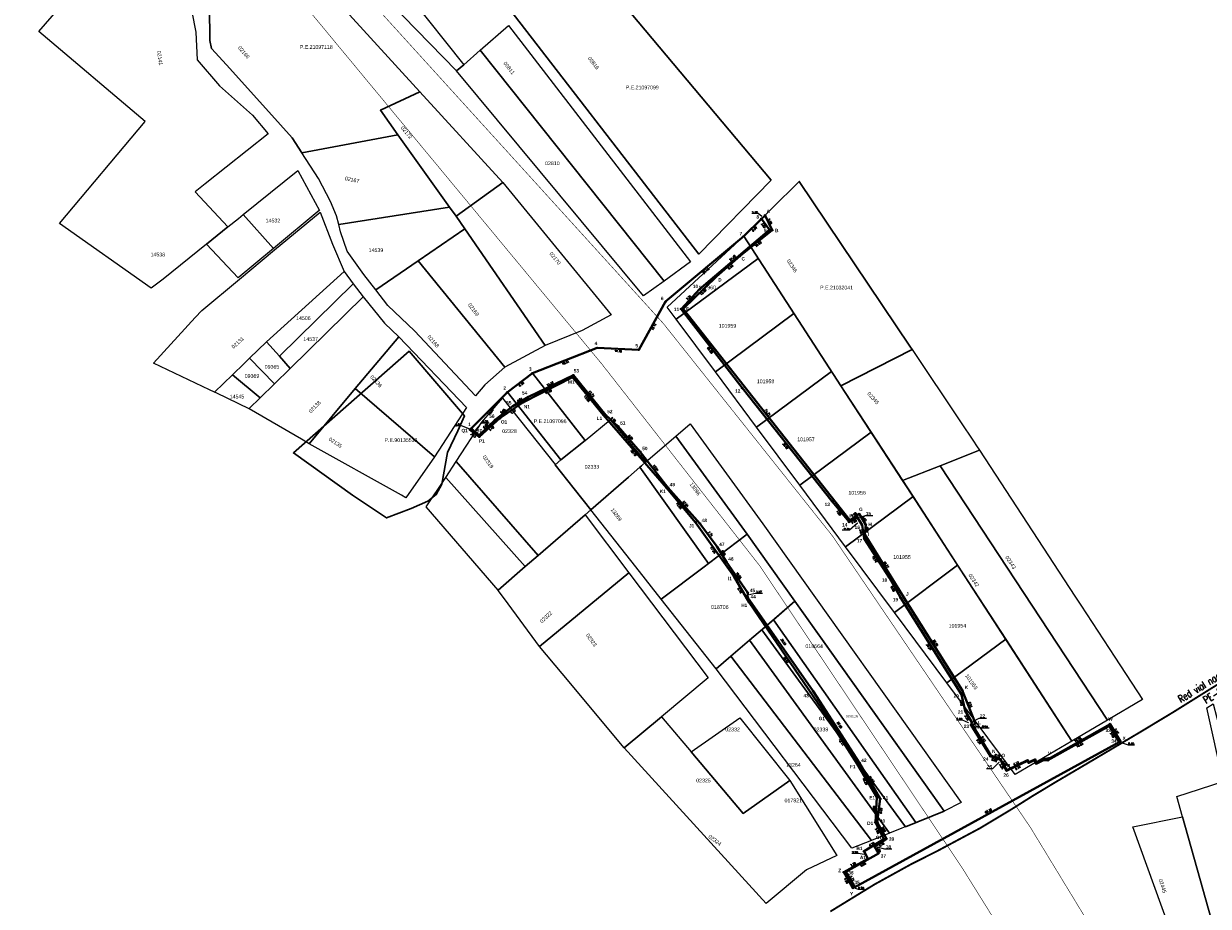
# Model space of a CAD drawing. Header units: metres. Extents: x 347609 to 404409, y 8548087 to 8605413.
# Tile 17 of 46: x 373692 to 374008, y 8561975 to 8562211. Entities that reach past the tile are written whole.
import ezdxf
from ezdxf import colors
from ezdxf.entities.mleader import LeaderData, LeaderLine
from ezdxf.enums import TextEntityAlignment as Align
from ezdxf.math import Vec2, Vec3

# ---------------------------------------------------------------- set-up
doc = ezdxf.new("R2010")
doc.units = ezdxf.units.M
doc.linetypes.add('ACAD_ISO02W100', pattern=[15, 12, -3])
for name, color, linetype in [('00_TEXTO', 7, 'Continuous'), ('manzanas', 2, 'Continuous'), ('Predios Rurales', 90, 'Continuous'), ('VERTICES', 244, 'Continuous'), ('ZR_LIMA_PSAD56_A_WGS84', 210, 'Continuous')]:
    doc.layers.add(name, color=color, linetype=linetype)
for name, color, linetype, lineweight in [('02. FAJA MARGINAL', 5, 'ACAD_ISO02W100', 0), ('DISTANCIA', 7, 'Continuous', 9), ('Red vial nacional', 242, 'Continuous', 40)]:
    doc.layers.add(name, color=color, linetype=linetype, lineweight=lineweight)
doc.layers.add('LIMITES CONSTRUCTIVO 2', color=40, linetype='Continuous', true_color=0xffbf00)
doc.layers.add('Predios Rurales Nombres', color=7, linetype='Continuous', true_color=0xffffff)
doc.styles.add('ARIAL', font='arial.ttf')
doc.styles.add('MtXpl_MS_Shell_Dlg_2', font='txt')
doc.styles.add('ROMANS', font='romans.shx')
doc.styles.add('ROMANS-SP', font='romans.shx', dxfattribs={"width": 0.75})
doc.styles.get("Standard").update_dxf_attribs({"font": 'simplex.shx'})
doc.styles.add('VERTICES', font='sanssb__.ttf')

# ---------------------------------------------------------------- blocks, each defined once
blk = doc.blocks.new('A$C5f0915c5')
at = {"layer": 'VERTICES', "color": 6}
for centre in [(373889.05, 8562158.68), (373890.01, 8562159.59), (373891.93, 8562155.63), (373884.3, 8562154), (373883.34, 8562148.76), (373877.03, 8562143.33), (373863.47, 8562136.59), (373868.17, 8562134.67), (373845.23, 8562124.25), (373856.32, 8562123.73), (373827.99, 8562117.53), (373838.65, 8562116.45), (373821.31, 8562112.45), (373825.48, 8562109.69), (373819.3, 8562105.49), (373846.88, 8562106.39), (373811.33, 8562102.43), (373811.69, 8562102.78), (373813.82, 8562100.53), (373863.74, 8562086.9), (373915.05, 8562079.97), (373871.48, 8562077.72), (373912.56, 8562078.32), (373916.83, 8562077.05), (373916.58, 8562074.46), (373881.69, 8562063.43), (373926.99, 8562057.71), (373885.78, 8562056.37), (373942.57, 8562032.95), (373906.44, 8562026.07), (373945.32, 8562023.63), (373946.13, 8562024.1), (373981.94, 8562023.96), (373984.41, 8562019.11), (373984.71, 8562019.3), (373914.58, 8562013.34), (373950.16, 8562015.54), (373952.75, 8562014.6), (373959.99, 8562014.3), (373960.27, 8562013.76), (373961.94, 8562014.5), (373962.45, 8562013.61), (373964.22, 8562014.56), (373966.06, 8562014.91), (373954.42, 8562011.64), (373919.83, 8562004.5), (373919.41, 8561997.71), (373921.68, 8561993.26), (373916.38, 8561990.03), (373917.42, 8561988.06), (373910.96, 8561984.46), (373913.41, 8561980.23), (373913.94, 8561980.49)]:
    blk.add_circle(centre, 0.2, dxfattribs=at)
at = {"layer": 'DISTANCIA', "style": 'ROMANS'}
for s, p in [('1.32', (373887.25, 8562160.41)), ('0.50', (373808.23, 8562103.72)), ('0.94', (373948.59, 8562023.25)), ('0.35', (373987.57, 8562018.71)), ('2.23', (373913.97, 8561989.75)), ('0.59', (373915.57, 8561980.2))]:
    blk.add_text(s, height=0.5, dxfattribs=at).set_placement(p, align=Align.MIDDLE)
for s, rotation, p in [('4.40', 295.8815, (373891.36, 8562158.02)), ('11.00', 38.6712, (373888.22, 8562151.89)), ('8.33', 40.6638, (373880.79, 8562145.81)), ('12.39', 44.3563, (373873.47, 8562139.09)), ('14.80', 27.1743, (373832.24, 8562112.56)), ('13.00', 309.2758, (373842.5, 8562110.78)), ('7.47', 34.2336, (373822.85, 8562107.25)), ('71.74', 308.2299, (373890.68, 8562107.04)), ('3.13', 322.6231, (373812.24, 8562100.95)), ('7.40', 42.129, (373817.1, 8562102.71)), ('25.78', 310.8641, (373854.96, 8562096.25)), ('12.00', 310.1018, (373867.03, 8562082.15)), ('2.99', 33.7263, (373913.71, 8562079.85)), ('3.43', 301.3197, (373916.46, 8562078.73)), ('2.60', 84.5258, (373917.21, 8562075.7)), ('17.56', 305.549, (373876.09, 8562070.34)), ('19.72', 301.8748, (373922.26, 8562066.48)), ('8.16', 300.1401, (373883.27, 8562059.58)), ('29.26', 302.1802, (373935.41, 8562045.59)), ('36.67', 304.2776, (373895.55, 8562041.02)), ('9.54', 291.9127, (373944.71, 8562029.13)), ('5.42', 300.727, (373983.69, 8562022.03)), ('15.11', 302.5871, (373910.31, 8562019.06)), ('9.43', 302.5324, (373948.2, 8562019.96)), ('18.28', 29.6501, (373973.36, 8562019.76)), ('2.76', 343.0397, (373951.92, 8562015.55)), ('3.39', 299.4099, (373954, 8562013.53)), ('6.17', 25.4994, (373956.95, 8562013.45)), ('10.28', 300.731, (373916.67, 8562008.65)), ('6.80', 86.4423, (373919.04, 8562001.33)), ('5.00', 296.9823, (373919.91, 8561995.47)), ('6.20', 31.3422, (373918.43, 8561991.92)), ('7.39', 29.1463, (373913.45, 8561986.58)), ('4.88', 300.1538, (373911.63, 8561982.15))]:
    blk.add_text(s, height=0.5, rotation=rotation, dxfattribs=at).set_placement(p, align=Align.MIDDLE)
at = {"layer": 'VERTICES', "style": 'VERTICES'}
for s, p in [('A', (373890.84, 8562160.63)), ('B', (373893.12, 8562155.55)), ('C', (373884.19, 8562148)), ('D', (373877.97, 8562142.4)), ('E', (373869.32, 8562134.62)), ('M1', (373838.37, 8562115.15)), ('N1', (373826.52, 8562108.58)), ('O1', (373820.41, 8562104.53)), ('L1', (373845.85, 8562105.51)), ('Q1', (373809.92, 8562102.1)), ('P1', (373814.5, 8562099.44)), ('K1', (373862.74, 8562086.01)), ('F', (373912.84, 8562079.46)), ('G', (373915.52, 8562081.2)), ('J1', (373870.43, 8562076.81)), ('H', (373918, 8562077.18)), ('I', (373917.6, 8562074.54)), ('I1', (373880.65, 8562062.77)), ('J', (373927.9, 8562058.62)), ('H1', (373884.45, 8562055.65)), ('K', (373943.66, 8562033.71)), ('G1', (373905.14, 8562025.44)), ('W', (373982.08, 8562025.28)), ('M', (373946.47, 8562023.17)), ('L', (373947.12, 8562024.36)), ('X', (373985.71, 8562020.18)), ('N', (373950.95, 8562016.68)), ('O', (373953.49, 8562015.59)), ('V', (373965.82, 8562016.14)), ('F1', (373913.39, 8562012.61)), ('P', (373954.92, 8562012.86)), ('E1', (373918.54, 8562004.3)), ('D1', (373918.01, 8561997.5)), ('C1', (373920.34, 8561993.73)), ('B1', (373915.15, 8561990.79)), ('A1', (373916.08, 8561988.41)), ('Z', (373909.89, 8561984.91)), ('Y', (373913.06, 8561978.7))]:
    blk.add_text(s, height=0.9, dxfattribs=at).set_placement(p, align=Align.MIDDLE)
at = {"layer": '00_TEXTO', "color": 0, "lineweight": 9}
ml = blk.add_multileader_mtext('Standard', dxfattribs=at)
ml.set_content('')
ml.set_leader_properties()
ml.build(insert=Vec2(0, 0))
ml.multileader.update_dxf_attribs({"text_right_attachment_type": 6, "dogleg_length": 3, "arrow_head_size": 0.3})
ctx = ml.context
ctx.base_point, ctx.char_height, ctx.arrow_head_size, ctx.landing_gap_size, ctx.plane_origin = Vec3(373886.46, 8562160.06), 0.009, 0.3, 0.0045, Vec3(373888.53, 8562152.7)
ctx.right_attachment, ctx.text_align_type = 6, 2
notes = []
notes.append((ctx, [(0, (1, 1, 0), (373888.15, 8562160.07), (-1, 0), 1.68, [(0, [(373889.36, 8562159.09)], 0, [])])]))
ctx.mtext.insert, ctx.mtext.text_direction, ctx.mtext.rotation, ctx.mtext.alignment, ctx.mtext.flow_direction = Vec3(373886.47, 8562160.06), Vec3(-1, 0), 3.141593, 3, 5
ml = blk.add_multileader_mtext('Standard', dxfattribs=at)
ml.set_content('')
ml.set_leader_properties()
ml.build(insert=Vec2(0, 0))
ml.multileader.update_dxf_attribs({"text_right_attachment_type": 6, "dogleg_length": 3, "arrow_head_size": 0.3})
ctx = ml.context
ctx.base_point, ctx.char_height, ctx.arrow_head_size, ctx.landing_gap_size, ctx.plane_origin = Vec3(373807.38, 8562103.42), 0.009, 0.3, 0.0045, Vec3(373810.56, 8562096.21)
ctx.right_attachment, ctx.text_align_type = 6, 2
notes.append((ctx, [(0, (1, 1, 0), (373809.07, 8562103.43), (-1, 0), 1.68, [(0, [(373811.39, 8562102.6)], 0, [])])]))
ctx.mtext.insert, ctx.mtext.text_direction, ctx.mtext.rotation, ctx.mtext.alignment, ctx.mtext.flow_direction = Vec3(373807.39, 8562103.42), Vec3(-1, 0), 3.141593, 3, 5
ml = blk.add_multileader_mtext('Standard', dxfattribs=at)
ml.set_content('')
ml.set_leader_properties()
ml.build(insert=Vec2(0, 0))
ml.multileader.update_dxf_attribs({"text_right_attachment_type": 6, "dogleg_length": 3, "arrow_head_size": 0.3})
ctx = ml.context
ctx.base_point, ctx.char_height, ctx.arrow_head_size, ctx.landing_gap_size, ctx.plane_origin = Vec3(373949.74, 8562022.94), 0.009, 0.3, 0.0045, Vec3(373944.79, 8562017.29)
ctx.right_attachment = 6
notes.append((ctx, [(1, (1, 1, 0), (373947.79, 8562022.94), (1, 0), 1.95, [(0, [(373945.62, 8562023.68)], 0, [])])]))
ctx.mtext.insert, ctx.mtext.text_direction, ctx.mtext.rotation, ctx.mtext.flow_direction = Vec3(373949.75, 8562022.94), Vec3(-1, 0), 3.141593, 5
ml = blk.add_multileader_mtext('Standard', dxfattribs=at)
ml.set_content('')
ml.set_leader_properties()
ml.build(insert=Vec2(0, 0))
ml.multileader.update_dxf_attribs({"text_right_attachment_type": 6, "dogleg_length": 3, "arrow_head_size": 0.3})
ctx = ml.context
ctx.base_point, ctx.char_height, ctx.arrow_head_size, ctx.landing_gap_size, ctx.plane_origin = Vec3(373988.46, 8562018.41), 0.009, 0.3, 0.0045, Vec3(373983.77, 8562012.76)
ctx.right_attachment = 6
notes.append((ctx, [(1, (1, 1, 0), (373986.78, 8562018.41), (1, 0), 1.68, [(0, [(373984.61, 8562019.15)], 0, [])])]))
ctx.mtext.insert, ctx.mtext.text_direction, ctx.mtext.rotation, ctx.mtext.flow_direction = Vec3(373988.46, 8562018.41), Vec3(-1, 0), 3.141593, 5
ml = blk.add_multileader_mtext('Standard', dxfattribs=at)
ml.set_content('')
ml.set_leader_properties()
ml.build(insert=Vec2(0, 0))
ml.multileader.update_dxf_attribs({"text_right_attachment_type": 6, "dogleg_length": 3, "arrow_head_size": 0.3})
ctx = ml.context
ctx.base_point, ctx.char_height, ctx.arrow_head_size, ctx.landing_gap_size, ctx.plane_origin = Vec3(373913.12, 8561989.41), 0.009, 0.3, 0.0045, Vec3(373915.61, 8561982.77)
ctx.right_attachment, ctx.text_align_type = 6, 2
notes.append((ctx, [(0, (1, 1, 0), (373914.81, 8561989.42), (-1, 0), 1.68, [(0, [(373916.7, 8561989.14)], 0, [])])]))
ctx.mtext.insert, ctx.mtext.text_direction, ctx.mtext.rotation, ctx.mtext.alignment, ctx.mtext.flow_direction = Vec3(373913.12, 8561989.41), Vec3(-1, 0), 3.141593, 3, 5
ml = blk.add_multileader_mtext('Standard', dxfattribs=at)
ml.set_content('')
ml.set_leader_properties()
ml.build(insert=Vec2(0, 0))
ml.multileader.update_dxf_attribs({"text_right_attachment_type": 6, "dogleg_length": 3, "arrow_head_size": 0.3})
ctx = ml.context
ctx.base_point, ctx.char_height, ctx.arrow_head_size, ctx.landing_gap_size, ctx.plane_origin = Vec3(373916.46, 8561979.9), 0.009, 0.3, 0.0045, Vec3(373911.77, 8561974.25)
ctx.right_attachment = 6
notes.append((ctx, [(1, (1, 1, 0), (373914.78, 8561979.9), (1, 0), 1.68, [(0, [(373913.74, 8561980.3)], 0, [])])]))
ctx.mtext.insert, ctx.mtext.text_direction, ctx.mtext.rotation, ctx.mtext.flow_direction = Vec3(373916.46, 8561979.89), Vec3(-1, 0), 3.141593, 5
for ctx, leaders in notes:
    for number, flags, end, landing, length, lines in leaders:
        leader = LeaderData()
        leader.index, (leader.has_last_leader_line, leader.has_dogleg_vector, leader.attachment_direction) = number, flags
        leader.last_leader_point, leader.dogleg_vector, leader.dogleg_length = Vec3(end), Vec3(landing), length
        for number, points, colour, breaks in lines:
            line = LeaderLine()
            line.index, line.vertices, line.color, line.breaks = number, Vec3.list(points), colors.encode_raw_color(colour), breaks
            leader.lines.append(line)
        ctx.leaders.append(leader)

msp = doc.modelspace()

# ---------------------------------------------------------------- linework, layer by layer
at = {"layer": '02. FAJA MARGINAL', "color": 5, "true_color": 0x0000ff, "const_width": 0.15}
for points in [[(373696.32, 8562324.98), (373784.82, 8562216.74), (373862.86, 8562130.79), (373907.95, 8562074.13), (373960.75, 8561996.35), (374023.52, 8561893.19), (374126.54, 8561754.59), (374173.6, 8561585.97), (374202.08, 8561499.92), (374240.17, 8561401.95), (374277.6, 8561280.19), (374325.11, 8561183.09), (374358.83, 8561043.57), (374419.95, 8560902.47), (374526.7, 8560881.67), (374634.93, 8560876.84), (374729.39, 8560845.9), (374825.05, 8560818.75), (374868.52, 8560793.9), (374891.75, 8560717)], [(373681.58, 8562311.93), (373754.15, 8562231.46), (373846.39, 8562120.08), (373888.58, 8562066.14), (373942.51, 8561985.65), (374020.69, 8561860), (374098.04, 8561752.74), (374120.11, 8561652.14), (374147.6, 8561511.92), (374187.47, 8561414.09), (374238.46, 8561238.08), (374274.46, 8561177.07), (374292.49, 8561039.05), (374350.54, 8560953.9), (374340.45, 8560881.04), (374396.08, 8560847.4), (374523.7, 8560835.67), (374664.05, 8560804.4), (374723.68, 8560775.66), (374805.5, 8560775.88), (374828.41, 8560707.02)]]:
    msp.add_lwpolyline(points, dxfattribs=at)
at = {"layer": 'LIMITES CONSTRUCTIVO 2', "lineweight": 40, "ltscale": 30, "flags": 128}
msp.add_lwpolyline([(373890.01, 8562159.59), (373889.05, 8562158.68), (373884.3, 8562154), (373863.47, 8562136.59), (373856.32, 8562123.73), (373845.23, 8562124.25), (373827.99, 8562117.53), (373821.31, 8562112.45), (373811.69, 8562102.78), (373811.33, 8562102.43), (373813.82, 8562100.53), (373819.3, 8562105.49), (373825.48, 8562109.69), (373838.65, 8562116.45), (373846.88, 8562106.39), (373863.74, 8562086.9), (373871.48, 8562077.72), (373881.69, 8562063.43), (373885.78, 8562056.37), (373906.44, 8562026.07), (373914.58, 8562013.34), (373919.83, 8562004.5), (373919.41, 8561997.71), (373921.68, 8561993.26), (373916.38, 8561990.03), (373917.42, 8561988.06), (373910.96, 8561984.46), (373913.41, 8561980.23), (373913.94, 8561980.49), (373984.41, 8562019.11), (373984.71, 8562019.3), (373981.94, 8562023.96), (373966.06, 8562014.91), (373964.22, 8562014.56), (373962.45, 8562013.61), (373961.94, 8562014.5), (373960.27, 8562013.76), (373959.99, 8562014.3), (373954.42, 8562011.64), (373952.75, 8562014.6), (373950.16, 8562015.54), (373945.32, 8562023.63), (373946.13, 8562024.1), (373942.57, 8562032.95), (373926.99, 8562057.71), (373916.58, 8562074.46), (373916.83, 8562077.05), (373915.05, 8562079.97), (373912.56, 8562078.32), (373868.17, 8562134.67), (373877.03, 8562143.33), (373883.34, 8562148.76), (373891.93, 8562155.63)], close=True, dxfattribs=at)
at = {"layer": 'LIMITES CONSTRUCTIVO 2', "color": 144, "lineweight": 40, "ltscale": 30, "flags": 128}
msp.add_lwpolyline([(373811.69, 8562102.78), (373821.31, 8562112.45), (373827.99, 8562117.53), (373845.23, 8562124.25), (373856.32, 8562123.73), (373863.47, 8562136.59), (373884.3, 8562154), (373889.05, 8562158.68), (373891.15, 8562155.7), (373872.55, 8562139.88), (373867.62, 8562134.62), (373883.9, 8562113.57), (373907.89, 8562083.32), (373912.39, 8562077.84), (373914.67, 8562079.06), (373915.85, 8562077.03), (373916.44, 8562073.44), (373923.13, 8562062.97), (373926.1, 8562057.66), (373942.37, 8562031.82), (373943.36, 8562027.48), (373945.13, 8562024.46), (373944.91, 8562023.7), (373950.05, 8562015.35), (373952.71, 8562014.41), (373954.39, 8562011.5), (373959.95, 8562014.12), (373960.26, 8562013.6), (373961.8, 8562014.29), (373962.29, 8562013.36), (373964.17, 8562014.31), (373965.36, 8562014.29), (373981.83, 8562023.46), (373984.41, 8562019.11), (373913.94, 8561980.49), (373911.49, 8561984.55), (373920.21, 8561989.43), (373919.14, 8561991.35), (373922.35, 8561993.35), (373919.91, 8561997.82), (373920.71, 8562003.98), (373915.17, 8562013.56), (373902.81, 8562032.76), (373885.36, 8562057.81), (373885.37, 8562058.98), (373879.67, 8562067.27), (373877.22, 8562071.23), (373872.62, 8562077.45), (373864.09, 8562087.05), (373856.73, 8562096.58), (373850.86, 8562103.32), (373847.56, 8562106.3), (373838.93, 8562116.98), (373826.91, 8562111.17), (373822.75, 8562108.68), (373818.11, 8562105.13), (373813.76, 8562100.96)], close=True, dxfattribs=at)
at = {"layer": 'Predios Rurales', "lineweight": 0}
for points in [[(373792.14, 8562181.09), (373766.52, 8562176.26), (373763.94, 8562180.23), (373757.75, 8562187.2), (373746.42, 8562199.71), (373742.48, 8562204.12), (373741.98, 8562206.24), (373741.95, 8562215.18), (373739.58, 8562219.52), (373737.17, 8562222.49), (373735.36, 8562223.88), (373731.61, 8562226.88), (373740.41, 8562232.53), (373753.79, 8562240.96), (373798.02, 8562192.53), (373787.49, 8562187.6)], [(373872.35, 8562149.26), (373815.97, 8562222.41), (373832.85, 8562237.44), (373854.32, 8562213.45), (373891.64, 8562169)], [(373726.39, 8562140.21), (373701.94, 8562157.43), (373724.76, 8562184.63), (373696.45, 8562208.62), (373704.73, 8562218.24), (373720.1, 8562236.1), (373733.83, 8562219.37), (373737.2, 8562213.9), (373738.25, 8562208.42), (373738.67, 8562201.05), (373744.56, 8562194.11), (373753.4, 8562186.32), (373757.55, 8562181.3), (373740.8, 8562168.04), (373738.14, 8562165.85), (373746.84, 8562156.53), (373741.08, 8562151.9), (373729.53, 8562142.61)], [(373807.78, 8562198.11), (373775.8, 8562230.97), (373781.12, 8562235.69), (373809.68, 8562199.77)], [(373863.11, 8562142.08), (373814.07, 8562203.61), (373821.59, 8562210.2), (373870.16, 8562147.18)], [(373857.61, 8562138.09), (373807.78, 8562198.11), (373809.68, 8562199.77), (373814.07, 8562203.61), (373863.11, 8562142.08)], [(373805.89, 8562161.81), (373792.14, 8562181.09), (373787.49, 8562187.6), (373798.02, 8562192.53), (373820.08, 8562168.32), (373807.65, 8562159.35)], [(373805.89, 8562161.81), (373776.37, 8562157.11), (373775.79, 8562159.43), (373774.21, 8562163.26), (373770.99, 8562169.41), (373766.52, 8562176.26), (373792.14, 8562181.09)], [(373758.97, 8562150.76), (373758.96, 8562150.75), (373750.93, 8562159.82), (373765.5, 8562171.53), (373771.2, 8562160.92), (373771.18, 8562160.91)], [(373831.36, 8562124.91), (373809.96, 8562155.99), (373807.65, 8562159.35), (373820.08, 8562168.32), (373848.97, 8562133.05), (373841.24, 8562128.86)], [(373910.19, 8562114.18), (373884.3, 8562154), (373899.12, 8562168.66), (373928.58, 8562124.72), (373929.19, 8562123.81)], [(373786.27, 8562139.69), (373783.05, 8562143.83), (373778.58, 8562150), (373776.84, 8562155.23), (373776.37, 8562157.11), (373805.89, 8562161.81), (373807.65, 8562159.35), (373809.96, 8562155.99), (373797.52, 8562147.43)], [(373743.25, 8562112.43), (373741.89, 8562113.08), (373727, 8562120.17), (373738.13, 8562132.35), (373739.85, 8562134.23), (373749.9, 8562142.58), (373759.29, 8562150.38), (373771.44, 8562160.48), (373774.71, 8562151.88), (373777.82, 8562144.59), (373757.08, 8562125.87), (373752.56, 8562121.48), (373751.17, 8562120.13), (373748.01, 8562117.05)], [(373749.58, 8562142.96), (373749.56, 8562142.94), (373741.08, 8562151.9), (373746.84, 8562156.53), (373749.64, 8562158.78), (373750.93, 8562159.82), (373758.96, 8562150.75)], [(373820.63, 8562119.07), (373797.52, 8562147.43), (373809.96, 8562155.99), (373831.36, 8562124.91)], [(373888.12, 8562148.13), (373866.31, 8562131.89), (373863.9, 8562135.14), (373884.3, 8562154)], [(373796.54, 8562128.8), (373789.48, 8562135.56), (373786.27, 8562139.69), (373797.52, 8562147.43), (373820.63, 8562119.07), (373815.31, 8562114.4), (373812.84, 8562111.48)], [(373897.69, 8562133.39), (373876.78, 8562117.84), (373866.31, 8562131.89), (373888.12, 8562148.13)], [(373760.57, 8562122.02), (373757.08, 8562125.87), (373777.82, 8562144.59), (373780.19, 8562141.36)], [(373763.39, 8562118.78), (373760.57, 8562122.02), (373780.19, 8562141.36), (373782.86, 8562137.91)], [(373766.4, 8562099.93), (373752.51, 8562108.03), (373752.48, 8562108.06), (373755.4, 8562110.92), (373759.25, 8562114.71), (373763.39, 8562118.78), (373782.86, 8562137.91), (373788.58, 8562130.83), (373792.37, 8562127.23), (373780.78, 8562113.39), (373768.49, 8562098.71)], [(373907.72, 8562117.97), (373887.74, 8562103.11), (373876.78, 8562117.84), (373897.69, 8562133.39)], [(373801.89, 8562095.23), (373780.78, 8562113.39), (373792.37, 8562127.23), (373810.46, 8562108.35)], [(373759.25, 8562114.71), (373752.56, 8562121.48), (373757.08, 8562125.87), (373760.57, 8562122.02), (373763.39, 8562118.78)], [(373926.66, 8562088.86), (373911.39, 8562112.33), (373910.19, 8562114.18), (373929.19, 8562123.81), (373942.08, 8562104.58), (373945.54, 8562099.42), (373946.39, 8562098.12), (373947.15, 8562096.96), (373936.7, 8562092.83)], [(373755.4, 8562110.92), (373748.01, 8562117.05), (373751.17, 8562120.13), (373752.56, 8562121.48), (373759.25, 8562114.71)], [(373835.58, 8562094.37), (373821.31, 8562112.45), (373827.99, 8562117.53), (373842.04, 8562099.6)], [(373918.27, 8562101.75), (373899.27, 8562087.61), (373887.74, 8562103.11), (373907.72, 8562117.97), (373910.19, 8562114.18), (373911.39, 8562112.33)], [(373752.48, 8562108.06), (373752.46, 8562108.04), (373743.86, 8562112.14), (373743.25, 8562112.43), (373748.01, 8562117.05), (373755.4, 8562110.92)], [(373794.29, 8562084.31), (373793.1, 8562084.98), (373768.49, 8562098.71), (373780.78, 8562113.39), (373801.89, 8562095.23)], [(373829.55, 8562068.94), (373807.65, 8562093.99), (373814.54, 8562104.41), (373819.99, 8562110.89), (373834.01, 8562093.13), (373834.03, 8562093.11), (373839.12, 8562086.66), (373843.53, 8562081.06), (373842.02, 8562079.75)], [(373839.12, 8562086.66), (373834.03, 8562093.11), (373835.58, 8562094.37), (373842.04, 8562099.6), (373848.75, 8562105.04), (373858.26, 8562093.84), (373857.08, 8562092.81), (373856.62, 8562092.41), (373853.62, 8562089.81), (373843.53, 8562081.06)], [(373934.71, 8562005), (373897.93, 8562056.69), (373885.21, 8562074.57), (373866.24, 8562100.75), (373870.02, 8562104.03), (373889.39, 8562077.32), (373942.24, 8562003.05), (373937.75, 8562000.74)], [(373929.43, 8562084.59), (373911.47, 8562071.21), (373899.27, 8562087.61), (373918.27, 8562101.75)], [(373874.91, 8562066.79), (373856.62, 8562092.41), (373857.08, 8562092.81), (373858.26, 8562093.84), (373866.24, 8562100.75), (373885.21, 8562074.57)], [(373981.28, 8562025.01), (373936.7, 8562092.83), (373947.15, 8562096.96), (373972.59, 8562058.09), (373974.16, 8562055.7), (373983.25, 8562041.81), (373990.64, 8562030.51)], [(373826.1, 8562065.95), (373804.93, 8562089.67), (373807.65, 8562093.99), (373829.55, 8562068.94)], [(373873.76, 8562065.92), (373862.3, 8562057.27), (373855.54, 8562065.84), (373843.53, 8562081.06), (373853.62, 8562089.81), (373856.62, 8562092.41), (373874.91, 8562066.79)], [(373971.8, 8562019.43), (373927.86, 8562087.01), (373926.66, 8562088.86), (373936.7, 8562092.83), (373981.28, 8562025.01)], [(373818.84, 8562059.66), (373799.7, 8562081.9), (373804.93, 8562089.67), (373826.1, 8562065.95)], [(373941.33, 8562066.29), (373924.47, 8562053.74), (373911.47, 8562071.21), (373929.43, 8562084.59)], [(373829.88, 8562044.64), (373820.54, 8562057.35), (373818.89, 8562059.6), (373818.84, 8562059.66), (373826.1, 8562065.95), (373829.55, 8562068.94), (373842.02, 8562079.75), (373853.7, 8562064.32)], [(373876.97, 8562038.68), (373862.3, 8562057.27), (373873.76, 8562065.92), (373874.91, 8562066.79), (373885.21, 8562074.57), (373897.93, 8562056.69), (373892.22, 8562051.78), (373885.85, 8562046.3), (373880.91, 8562042.07)], [(373852.46, 8562017.65), (373835.9, 8562037.45), (373829.88, 8562044.64), (373853.7, 8562064.32), (373874.87, 8562036.29), (373862.39, 8562025.91)], [(373954.13, 8562046.6), (373938.46, 8562034.95), (373924.47, 8562053.74), (373941.33, 8562066.29)], [(373930.14, 8561997.68), (373892.22, 8562051.78), (373897.93, 8562056.69), (373934.71, 8562005), (373937.75, 8562000.74)], [(373923.18, 8561994.89), (373885.85, 8562046.3), (373892.22, 8562051.78), (373930.14, 8561997.68)], [(373918.35, 8561992.95), (373880.91, 8562042.07), (373885.85, 8562046.3), (373923.18, 8561994.89)], [(373971.8, 8562019.43), (373956.65, 8562010.51), (373938.46, 8562034.95), (373954.13, 8562046.6)], [(373913.11, 8561990.84), (373876.97, 8562038.68), (373880.91, 8562042.07), (373918.35, 8561992.95)], [(374028.35, 8561902.79), (374001.27, 8561999.26), (373999.76, 8562004.63), (374012.12, 8562008.65), (374007.73, 8562028.3), (374009.43, 8562029.36), (374010.44, 8562025.62), (374015.27, 8562007.76), (374015.97, 8562005.17), (374023.58, 8561977.02), (374024.21, 8561974.68), (374031.81, 8561946.61), (374040.27, 8561915.33), (374041.13, 8561912.15), (374041.22, 8561911.83), (374042.08, 8561908.65), (374029.35, 8561899.25)], [(373890.32, 8561976.07), (373852.46, 8562017.65), (373862.39, 8562025.91), (373870.28, 8562016.56), (373884.17, 8562000.11), (373896.56, 8562008.88), (373909.12, 8561988.95), (373901.02, 8561985.1)], [(373884.17, 8562000.11), (373870.28, 8562016.56), (373883.31, 8562025.62), (373896.56, 8562008.88)], [(374024.53, 8561895.68), (373988.05, 8561996.52), (374001.27, 8561999.26), (374028.35, 8561902.79), (374029.35, 8561899.25)]]:
    msp.add_lwpolyline(points, close=True, dxfattribs=at)
at = {"layer": 'Red vial nacional', "transparency": 33554623, "const_width": 0.5}
msp.add_lwpolyline([(373907.4, 8561973.98), (373919.24, 8561981.24), (373928.97, 8561986.61), (373935.93, 8561990.12), (373947.35, 8561996.22), (373956.04, 8562001.45), (373961.18, 8562004.7), (373967.51, 8562008.52), (373974.87, 8562012.86), (373982.37, 8562017.3), (373990.31, 8562022.01), (373998.89, 8562027.19), (374008.15, 8562032.98), (374017.92, 8562039.04)], dxfattribs=at)
at = {"layer": 'VERTICES', "color": 6}
for centre in [(373889.05, 8562158.68), (373891.15, 8562155.7), (373884.3, 8562154), (373872.55, 8562139.88), (373863.47, 8562136.59), (373867.62, 8562134.62), (373845.23, 8562124.25), (373856.32, 8562123.73), (373827.99, 8562117.53), (373838.93, 8562116.98), (373821.31, 8562112.45), (373826.91, 8562111.17), (373883.9, 8562113.57), (373822.75, 8562108.68), (373818.11, 8562105.13), (373847.56, 8562106.3), (373811.69, 8562102.78), (373850.86, 8562103.32), (373813.76, 8562100.96), (373856.73, 8562096.58), (373864.09, 8562087.05), (373907.89, 8562083.32), (373872.62, 8562077.45), (373912.39, 8562077.84), (373914.67, 8562079.06), (373915.85, 8562077.03), (373916.44, 8562073.44), (373877.22, 8562071.23), (373879.67, 8562067.27), (373923.13, 8562062.97), (373885.36, 8562057.81), (373885.37, 8562058.98), (373926.1, 8562057.66), (373902.81, 8562032.76), (373942.37, 8562031.82), (373943.36, 8562027.48), (373944.91, 8562023.7), (373945.13, 8562024.46), (373981.83, 8562023.46), (373984.41, 8562019.11), (373915.17, 8562013.56), (373950.05, 8562015.35), (373952.71, 8562014.41), (373959.95, 8562014.12), (373960.26, 8562013.6), (373961.8, 8562014.29), (373962.29, 8562013.36), (373964.17, 8562014.31), (373965.36, 8562014.29), (373954.39, 8562011.5), (373920.71, 8562003.98), (373919.91, 8561997.82), (373919.14, 8561991.35), (373922.35, 8561993.35), (373920.21, 8561989.43), (373911.49, 8561984.55), (373913.94, 8561980.49)]:
    msp.add_circle(centre, 0.2, dxfattribs=at)
at = {"layer": 'ZR_LIMA_PSAD56_A_WGS84', "linetype": 'Continuous', "lineweight": 30, "flags": 128}
for points in [[(373792.14, 8562181.09), (373766.52, 8562176.26), (373763.94, 8562180.23), (373757.75, 8562187.2), (373746.42, 8562199.71), (373742.48, 8562204.12), (373741.98, 8562206.24), (373741.95, 8562215.18), (373739.58, 8562219.53), (373737.17, 8562222.49), (373735.36, 8562223.88), (373731.61, 8562226.88), (373740.41, 8562232.53), (373753.79, 8562240.96), (373798.02, 8562192.53), (373787.49, 8562187.6), (373792.14, 8562181.09)], [(373891.64, 8562169), (373872.35, 8562149.26), (373815.97, 8562222.41), (373832.85, 8562237.44), (373854.32, 8562213.45), (373891.64, 8562169)], [(373929.19, 8562123.81), (373910.19, 8562114.18), (373884.3, 8562154), (373899.12, 8562168.66), (373928.58, 8562124.72), (373929.19, 8562123.81)], [(373795.63, 8562081.4), (373789.13, 8562078.9), (373780.02, 8562085.02), (373764.29, 8562096.26), (373795.13, 8562123.37), (373809.87, 8562106.12), (373808.11, 8562102.14), (373805.37, 8562096.39), (373803.87, 8562087.89), (373802.37, 8562085.14), (373800.12, 8562083.4), (373795.63, 8562081.4)], [(373842.04, 8562099.6), (373835.58, 8562094.37), (373821.31, 8562112.45), (373827.99, 8562117.53), (373842.04, 8562099.6)], [(373937.75, 8562000.74), (373927.39, 8561996.58), (373924.96, 8561999.92), (373889.13, 8562049.12), (373897.94, 8562056.68), (373905.18, 8562046.5), (373934.71, 8562005), (373937.75, 8562000.74)]]:
    msp.add_lwpolyline(points, close=True, dxfattribs=at)

# ---------------------------------------------------------------- block references
at = {"layer": 'manzanas'}
msp.add_blockref('A$C5f0915c5', (0, 0), dxfattribs=at)

# ---------------------------------------------------------------- texts
at = {"layer": 'DISTANCIA', "style": 'ROMANS'}
for s, rotation, p in [('6.67', 44.6275, (373887.19, 8562155.93)), ('3.65', 305.1396, (373889.56, 8562156.87)), ('24.42', 40.3784, (373881.34, 8562148.23)), ('27.15', 39.8842, (373874.22, 8562144.78)), ('7.21', 46.8927, (373869.64, 8562137.68)), ('14.71', 60.9177, (373860.4, 8562129.9)), ('11.10', 357.3239, (373850.84, 8562123.4)), ('26.60', 307.7094, (373875.31, 8562123.61)), ('18.51', 21.3083, (373836.78, 8562120.31)), ('8.39', 37.2535, (373825.03, 8562114.56)), ('13.36', 25.8103, (373832.69, 8562114.64)), ('4.84', 30.9519, (373824.57, 8562110.41)), ('13.73', 308.9163, (373843.71, 8562112.03)), ('13.64', 45.1268, (373816.87, 8562107.14)), ('5.85', 37.3872, (373820.11, 8562107.4)), ('4.44', 318.0247, (373849.63, 8562105.17)), ('6.02', 43.7955, (373815.49, 8562103.43)), ('8.94', 310.9994, (373854.19, 8562100.4)), ('38.62', 308.4163, (373895.44, 8562098.07)), ('12.04', 307.7041, (373860.85, 8562092.24)), ('12.84', 311.6046, (373868.78, 8562082.67)), ('7.08', 309.3609, (373909.65, 8562080.22)), ('2.59', 28.0441, (373913.72, 8562077.93)), ('7.74', 306.5351, (373875.42, 8562074.64)), ('3.64', 279.3499, (373915.56, 8562075.14)), ('4.66', 301.6527, (373878.93, 8562069.62)), ('12.42', 302.5584, (373919.22, 8562067.89)), ('10.06', 304.5406, (373882.99, 8562063.59)), ('6.08', 299.203, (373924.04, 8562060.01)), ('30.53', 304.8534, (373894.91, 8562045.86)), ('30.54', 302.1925, (373933.66, 8562044.5)), ('4.45', 282.86, (373942.3, 8562029.57)), ('3.50', 300.4125, (373943.77, 8562025.65)), ('22.83', 302.7757, (373909.83, 8562023.7)), ('9.81', 301.6096, (373946.99, 8562019.23)), ('5.05', 300.7162, (373982.57, 8562021.03)), ('18.85', 29.0949, (373973.87, 8562018.34)), ('2.82', 340.3628, (373951.11, 8562014.36)), ('3.36', 300.1226, (373953.03, 8562012.69)), ('11.07', 300.0392, (373918.38, 8562009.23)), ('6.14', 25.2906, (373957.38, 8562012.28)), ('6.22', 82.5778, (373920.9, 8562000.86)), ('80.36', 28.7241, (373949.53, 8562000.79)), ('5.09', 298.69, (373921.64, 8561995.87)), ('2.20', 299.1776, (373920.31, 8561990.47)), ('3.79', 31.8481, (373921.04, 8561991.81)), ('9.99', 29.2024, (373916.16, 8561986.5)), ('4.74', 301.0993, (373913.24, 8561982.78))]:
    msp.add_text(s, height=0.5, rotation=rotation, dxfattribs=at).set_placement(p, align=Align.MIDDLE)
for s, p in [('2.76', (373815.47, 8562104.61)), ('2.34', (373911.76, 8562075.95)), ('1.17', (373888.32, 8562059.22)), ('0.79', (373941.76, 8562025.3))]:
    msp.add_text(s, height=0.5, dxfattribs=at).set_placement(p, align=Align.MIDDLE)
at = {"layer": 'Predios Rurales Nombres', "color": 251, "true_color": 0x636466, "style": 'ARIAL'}
for s, rotation, p in [('02141', -81.9763, (373727.65, 8562203.36)), ('02166', -49.8265, (373749.2, 8562204.03)), ('02811', -51.9253, (373819.95, 8562199.91)), ('02816', -51.3621, (373842.42, 8562201.23)), ('02172', -49.8163, (373792.59, 8562182.69)), ('02167', -11.8283, (373777.87, 8562168.71)), ('02170', -51.5377, (373832.21, 8562149.16)), ('02346', -56.9644, (373895.47, 8562147.31)), ('02169', -52.4242, (373810.48, 8562135.52)), ('02131', 41.8783, (373748.53, 8562123.76)), ('02168', -47.9931, (373799.69, 8562126.89)), ('02136', -47.3833, (373784.45, 8562116.25)), ('02345', -48.7252, (373916.93, 8562111.79)), ('02138', 46.0115, (373769.19, 8562106.58)), ('02135', -33.0665, (373773.42, 8562099.4)), ('02319', -53.8132, (373814.38, 8562094.99)), ('13096', -54.8908, (373869.57, 8562087.77)), ('13269', -54.0409, (373848.56, 8562080.91)), ('02343', -56.597, (373953.71, 8562068.24)), ('02342', -56.7017, (373943.9, 8562063.47)), ('02322', 42.3769, (373830.71, 8562050.56)), ('02323', -54.6462, (373841.93, 8562047.49)), ('101953', -54.7021, (373943, 8562036.67)), ('02324', -36.653, (373874.6, 8561993.49)), ('02445', -72.172, (373994.6, 8561982.4))]:
    msp.add_text(s, height=1, rotation=rotation, dxfattribs=at).set_placement(p, align=Align.BOTTOM_LEFT)
for s, p in [('02810', (373831.36, 8562172.69)), ('14532', (373756.89, 8562157.4)), ('14538', (373726.21, 8562148.34)), ('14539', (373784.34, 8562149.53)), ('101960', (373872.26, 8562139.56)), ('14506', (373764.99, 8562131.4)), ('101959', (373877.65, 8562129.35)), ('14537', (373766.94, 8562125.81)), ('09369', (373751.31, 8562115.97)), ('09365', (373756.63, 8562118.41)), ('101958', (373887.8, 8562114.54)), ('14545', (373747.3, 8562110.46)), ('02328', (373819.94, 8562101.26)), ('101957', (373898.56, 8562099.07)), ('02333', (373841.91, 8562091.76)), ('101956', (373912.21, 8562084.82)), ('101955', (373924.16, 8562067.69)), ('018706', (373875.61, 8562054.36)), ('101954', (373938.94, 8562049.36)), ('018664', (373900.76, 8562043.93)), ('02332', (373879.39, 8562021.72)), ('02338', (373902.94, 8562021.72)), ('13264', (373895.61, 8562012.26)), ('02325', (373871.64, 8562008.12)), ('017821', (373895.19, 8562002.8))]:
    msp.add_text(s, height=1, dxfattribs=at).set_placement(p, align=Align.BOTTOM_LEFT)
at = {"layer": 'Red vial nacional', "lineweight": 15, "insert": (374008.94, 8562033.51), "char_height": 2, "attachment_point": 5, "rotation": 31.5824, "line_spacing_factor": 1.125, "style": 'ROMANS-SP'}
msp.add_mtext_dynamic_manual_height_columns('Red vial nacional: PE-24', width=20.149, gutter_width=12.5, heights=[0], dxfattribs=at)
at = {"layer": 'VERTICES', "style": 'VERTICES'}
for s, p in [('8', (373888.06, 8562159.19)), ('7', (373883.55, 8562154.72)), ('9', (373890.04, 8562155.59)), ('10', (373871.44, 8562140.65)), ('6', (373862.57, 8562137.43)), ('11', (373866.38, 8562134.52)), ('4', (373844.91, 8562125.5)), ('5', (373855.8, 8562124.83)), ('3', (373827.43, 8562118.59)), ('53', (373839.7, 8562118.15)), ('2', (373820.59, 8562113.58)), ('54', (373825.92, 8562112.24)), ('12', (373882.73, 8562112.76)), ('55', (373821.7, 8562109.6)), ('52', (373848.63, 8562107.28)), ('56', (373817.19, 8562106.04)), ('51', (373852.09, 8562104.23)), ('1', (373811.22, 8562103.85)), ('57', (373813.85, 8562102.17)), ('50', (373857.95, 8562097.43)), ('49', (373865.29, 8562087.81)), ('13', (373906.59, 8562082.54)), ('15', (373917.54, 8562080.07)), ('48', (373873.8, 8562078.25)), ('14', (373911.24, 8562077.08)), ('16', (373914.59, 8562076.43)), ('17', (373915.17, 8562072.85)), ('47', (373878.49, 8562071.9)), ('46', (373880.9, 8562068)), ('18', (373921.83, 8562062.33)), ('45', (373886.63, 8562059.57)), ('44', (373886.85, 8562057.94)), ('19', (373924.76, 8562057.12)), ('43', (373900.94, 8562031.51)), ('20', (373940.96, 8562031.42)), ('21', (373942.08, 8562027.15)), ('22', (373947.98, 8562026.13)), ('23', (373943.67, 8562023.35)), ('33', (373981.45, 8562022.26)), ('34', (373982.98, 8562019.41)), ('42', (373916.34, 8562014.32)), ('24', (373948.84, 8562014.62)), ('25', (373949.83, 8562012.58)), ('26', (373954.24, 8562010.36)), ('41', (373922.11, 8562004.28)), ('40', (373921.28, 8561998.08)), ('38', (373922.92, 8561991.2)), ('39', (373923.73, 8561993.29)), ('37', (373921.53, 8561988.79)), ('36', (373912.89, 8561984.29)), ('35', (373914.52, 8561981.71))]:
    msp.add_text(s, height=0.9, dxfattribs=at).set_placement(p, align=Align.MIDDLE)
at = {"layer": 'ZR_LIMA_PSAD56_A_WGS84', "color": 0, "style": 'MtXpl_MS_Shell_Dlg_2'}
for s, p in [('P.E.21097096', (373828.34, 8562104.19)), ('P.E.90135538', (373788.58, 8562099.18))]:
    msp.add_text(s, height=1, dxfattribs=at).set_placement(p)
at = {"layer": 'ZR_LIMA_PSAD56_A_WGS84', "color": 0, "lineweight": 0, "width": 2.794, "attachment_point": 7}
for s, insert, char_height in [('{\\fMS Shell Dlg 2|b0|i0|c0|p0;P.E.21097118}', (373766.01, 8562203.97), 1), ('{\\fMS Shell Dlg 2|b0|i0|c0|p0;P.E.21097099}', (373852.9, 8562193.18), 1), ('{\\fMS Shell Dlg 2|b0|i0|c0|p0;P.E.21032041}', (373904.69, 8562139.82), 1), ('\\fMS Shell Dlg 2|i0|b0;\\H0.515938;90005138', (373911.61, 8562025.76), 0.5)]:
    msp.add_mtext(s, dxfattribs=dict(at, insert=insert, char_height=char_height))

# ---------------------------------------------------------------- leaders
at = {"layer": '00_TEXTO', "color": 0, "lineweight": 9}
ml = msp.add_multileader_mtext('Standard', dxfattribs=at)
ml.set_content('')
ml.set_leader_properties()
ml.build(insert=Vec2(0, 0))
ml.multileader.update_dxf_attribs({"text_right_attachment_type": 6, "dogleg_length": 3, "arrow_head_size": 0.3})
ctx = ml.context
ctx.base_point, ctx.char_height, ctx.arrow_head_size, ctx.landing_gap_size, ctx.plane_origin = Vec3(373816.44, 8562104.31), 0.009, 0.3, 0.0045, Vec3(373812, 8562095.72)
ctx.right_attachment = 6
notes = []
notes.append((ctx, [(1, (1, 1, 0), (373814.49, 8562104.31), (1, 0), 1.95, [(0, [(373812.67, 8562102.16)], 0, [])])]))
ctx.mtext.insert, ctx.mtext.text_direction, ctx.mtext.rotation, ctx.mtext.flow_direction = Vec3(373816.45, 8562104.3), Vec3(-1, 0), 3.141593, 5
ml = msp.add_multileader_mtext('Standard', dxfattribs=at)
ml.set_content('')
ml.set_leader_properties()
ml.build(insert=Vec2(0, 0))
ml.multileader.update_dxf_attribs({"text_right_attachment_type": 6, "dogleg_length": 3, "arrow_head_size": 0.3})
ctx = ml.context
ctx.base_point, ctx.char_height, ctx.arrow_head_size, ctx.landing_gap_size, ctx.plane_origin = Vec3(373918.72, 8562079.53), 0.009, 0.3, 0.0045, Vec3(373914.12, 8562072.7)
ctx.right_attachment = 6
notes.append((ctx, [(1, (1, 1, 0), (373916.77, 8562079.53), (1, 0), 1.95, [(0, [(373914.96, 8562079.09)], 0, [])])]))
ctx.mtext.insert, ctx.mtext.text_direction, ctx.mtext.rotation, ctx.mtext.flow_direction = Vec3(373918.73, 8562079.53), Vec3(-1, 0), 3.141593, 5
ml = msp.add_multileader_mtext('Standard', dxfattribs=at)
ml.set_content('')
ml.set_leader_properties()
ml.build(insert=Vec2(0, 0))
ml.multileader.update_dxf_attribs({"text_right_attachment_type": 6, "dogleg_length": 3, "arrow_head_size": 0.3})
ctx = ml.context
ctx.base_point, ctx.char_height, ctx.arrow_head_size, ctx.landing_gap_size, ctx.plane_origin = Vec3(373910.57, 8562075.67), 0.009, 0.3, 0.0045, Vec3(373914.06, 8562071.34)
ctx.right_attachment, ctx.text_align_type = 6, 2
notes.append((ctx, [(0, (1, 1, 0), (373912.53, 8562075.67), (-1, 0), 1.95, [(0, [(373914.9, 8562077.73)], 0, [])])]))
ctx.mtext.insert, ctx.mtext.text_direction, ctx.mtext.rotation, ctx.mtext.alignment, ctx.mtext.flow_direction = Vec3(373910.58, 8562075.66), Vec3(-1, 0), 3.141593, 3, 5
ml = msp.add_multileader_mtext('Standard', dxfattribs=at)
ml.set_content('')
ml.set_leader_properties()
ml.build(insert=Vec2(0, 0))
ml.multileader.update_dxf_attribs({"text_right_attachment_type": 6, "dogleg_length": 3, "arrow_head_size": 0.3})
ctx = ml.context
ctx.base_point, ctx.char_height, ctx.arrow_head_size, ctx.landing_gap_size, ctx.plane_origin = Vec3(373889.29, 8562058.87), 0.009, 0.3, 0.0045, Vec3(373884.69, 8562052.04)
ctx.right_attachment = 6
notes.append((ctx, [(1, (1, 1, 0), (373887.34, 8562058.87), (1, 0), 1.95, [(0, [(373885.53, 8562058.43)], 0, [])])]))
ctx.mtext.insert, ctx.mtext.text_direction, ctx.mtext.rotation, ctx.mtext.flow_direction = Vec3(373889.29, 8562058.87), Vec3(-1, 0), 3.141593, 5
ml = msp.add_multileader_mtext('Standard', dxfattribs=at)
ml.set_content('')
ml.set_leader_properties()
ml.build(insert=Vec2(0, 0))
ml.multileader.update_dxf_attribs({"text_right_attachment_type": 6, "dogleg_length": 3, "arrow_head_size": 0.3})
ctx = ml.context
ctx.base_point, ctx.char_height, ctx.arrow_head_size, ctx.landing_gap_size, ctx.plane_origin = Vec3(373941.02, 8562024.96), 0.009, 0.3, 0.0045, Vec3(373943.66, 8562017.82)
ctx.right_attachment, ctx.text_align_type = 6, 2
notes.append((ctx, [(0, (1, 1, 0), (373942.63, 8562024.96), (-1, 0), 1.61, [(0, [(373944.5, 8562024.21)], 0, [])])]))
ctx.mtext.insert, ctx.mtext.text_direction, ctx.mtext.rotation, ctx.mtext.alignment, ctx.mtext.flow_direction = Vec3(373941.02, 8562024.95), Vec3(-1, 0), 3.141593, 3, 5
ml = msp.add_multileader_mtext('Standard', dxfattribs=at)
ml.set_content('')
ml.set_leader_properties()
ml.build(insert=Vec2(0, 0))
ml.multileader.update_dxf_attribs({"text_right_attachment_type": 6, "dogleg_length": 3, "arrow_head_size": 0.3})
ctx = ml.context
ctx.base_point, ctx.char_height, ctx.arrow_head_size, ctx.landing_gap_size, ctx.plane_origin = Vec3(373949.02, 8562025.53), 0.009, 0.3, 0.0045, Vec3(373944.47, 8562018.2)
ctx.right_attachment = 6
notes.append((ctx, [(1, (1, 1, 0), (373947.06, 8562025.53), (1, 0), 1.95, [(0, [(373945.31, 8562024.59)], 0, [])])]))
ctx.mtext.insert, ctx.mtext.text_direction, ctx.mtext.rotation, ctx.mtext.flow_direction = Vec3(373949.02, 8562025.52), Vec3(-1, 0), 3.141593, 5
ml = msp.add_multileader_mtext('Standard', dxfattribs=at)
ml.set_content('')
ml.set_leader_properties()
ml.build(insert=Vec2(0, 0))
ml.multileader.update_dxf_attribs({"text_right_attachment_type": 6, "dogleg_length": 3, "arrow_head_size": 0.3})
ctx = ml.context
ctx.base_point, ctx.char_height, ctx.arrow_head_size, ctx.landing_gap_size, ctx.plane_origin = Vec3(373949.05, 8562012.02), 0.009, 0.3, 0.0045, Vec3(373951.75, 8562007.6)
ctx.right_attachment, ctx.text_align_type = 6, 2
notes.append((ctx, [(0, (1, 1, 0), (373950.66, 8562012.03), (-1, 0), 1.61, [(0, [(373952.59, 8562013.99)], 0, [])])]))
ctx.mtext.insert, ctx.mtext.text_direction, ctx.mtext.rotation, ctx.mtext.alignment, ctx.mtext.flow_direction = Vec3(373949.05, 8562012.02), Vec3(-1, 0), 3.141593, 3, 5
ml = msp.add_multileader_mtext('Standard', dxfattribs=at)
ml.set_content('')
ml.set_leader_properties()
ml.build(insert=Vec2(0, 0))
ml.multileader.update_dxf_attribs({"text_right_attachment_type": 6, "dogleg_length": 3, "arrow_head_size": 0.3})
ctx = ml.context
ctx.base_point, ctx.char_height, ctx.arrow_head_size, ctx.landing_gap_size, ctx.plane_origin = Vec3(373923.82, 8561990.72), 0.009, 0.3, 0.0045, Vec3(373918.63, 8561984.86)
ctx.right_attachment = 6
notes.append((ctx, [(1, (1, 1, 0), (373921.86, 8561990.72), (1, 0), 1.95, [(0, [(373919.47, 8561991.25)], 0, [])])]))
ctx.mtext.insert, ctx.mtext.text_direction, ctx.mtext.rotation, ctx.mtext.flow_direction = Vec3(373923.82, 8561990.72), Vec3(-1, 0), 3.141593, 5
for ctx, leaders in notes:
    for number, flags, end, landing, length, lines in leaders:
        leader = LeaderData()
        leader.index, (leader.has_last_leader_line, leader.has_dogleg_vector, leader.attachment_direction) = number, flags
        leader.last_leader_point, leader.dogleg_vector, leader.dogleg_length = Vec3(end), Vec3(landing), length
        for number, points, colour, breaks in lines:
            line = LeaderLine()
            line.index, line.vertices, line.color, line.breaks = number, Vec3.list(points), colors.encode_raw_color(colour), breaks
            leader.lines.append(line)
        ctx.leaders.append(leader)

doc.saveas('drawing.dxf')
